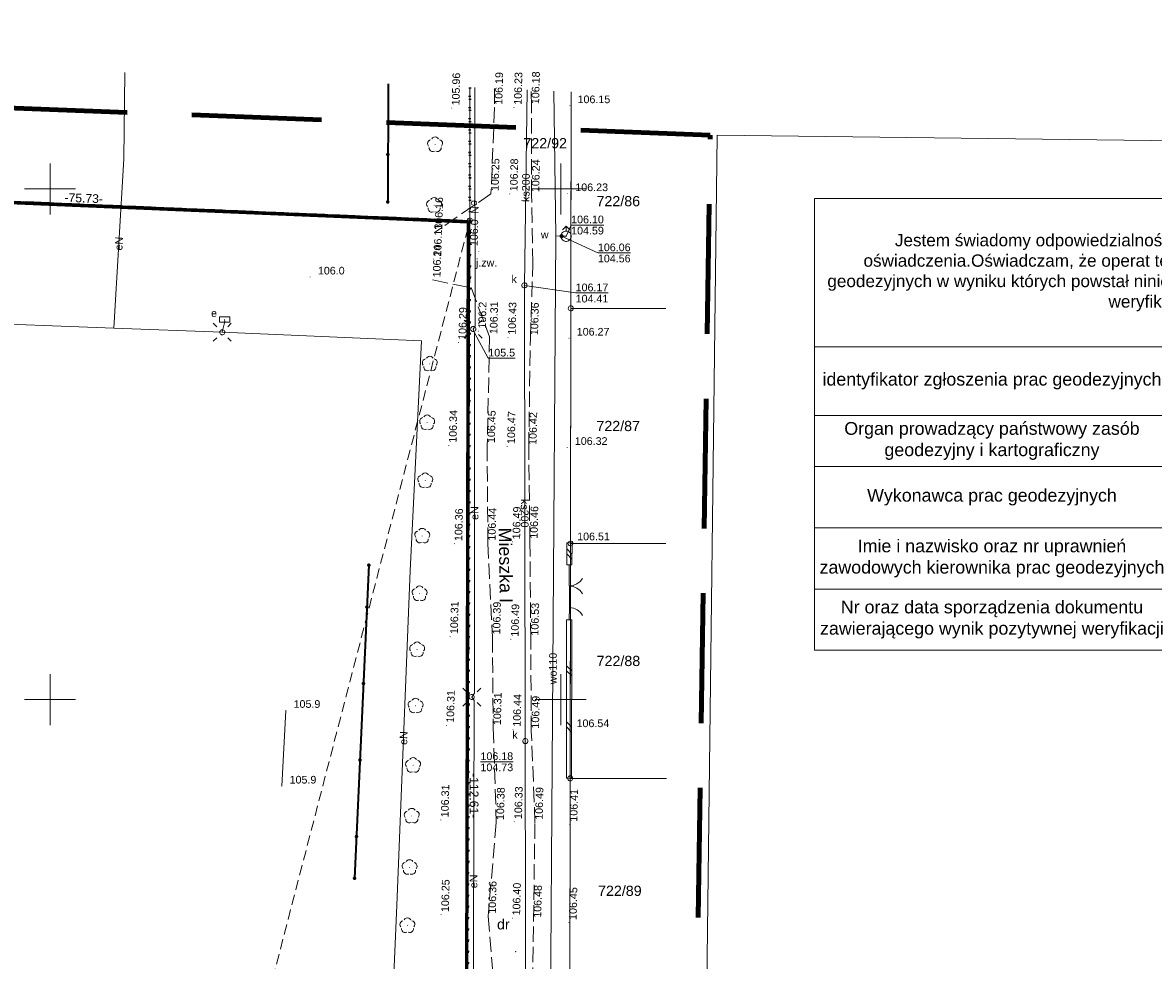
# Model space of a CAD drawing. Extents: x 6447898 to 6448503, y 5806748 to 5807122.
# Tile 41 of 50: x 6448247 to 6448358, y 5807024 to 5807116. Entities that reach past the tile are written whole.
import ezdxf
from ezdxf.enums import TextEntityAlignment as Align

# ---------------------------------------------------------------- set-up
doc = ezdxf.new("R2010")
doc.units = 0
doc.header["$PDSIZE"] = 0.75
for name, pattern in [('DASHED', [19.05, 12.7, -6.35]), ('KROPK2', [2, 0, -2]), ('L_0_C5', [0]), ('PRZER1-1', [2, 1, -1]), ('PRZER2-1', [3, 2, -1]), ('PRZER3-1', [4, 3, -1])]:
    doc.linetypes.add(name, pattern=pattern)
doc.layers.get('0').update_dxf_attribs({"linetype": 'CONTINUOUS', "lineweight": 13})
for name, color, linetype, lineweight in [('1-pieczatka', 255, 'L_0_C5', 18), ('GEPPGD', 7, 'CONTINUOUS', 18), ('GESDZI', 7, 'CONTINUOUS', 18), ('GESDZI_O', 7, 'CONTINUOUS', 18), ('GESJAE', 7, 'KROPK2', 50), ('GESKKL', 3, 'PRZER3-1', 18), ('GESUZY', 3, 'PRZER1-1', 18), ('GESUZY_O', 3, 'PRZER1-1', 18), ('GSLDSO', 7, 'CONTINUOUS', 18), ('GSLINN', 7, 'CONTINUOUS', 18), ('GSLKBR', 7, 'CONTINUOUS', 18), ('GSLKFU', 7, 'CONTINUOUS', 18), ('GSLKOG', 7, 'CONTINUOUS', 35), ('GSPRDL', 7, 'CONTINUOUS', 18), ('GSPWPN', 42, 'CONTINUOUS', 13), ('GSPWPN_O', 42, 'CONTINUOUS', 13), ('GSPWPS', 7, 'CONTINUOUS', 13), ('GSPWPS_O', 7, 'CONTINUOUS', 13), ('GSSKOA', 7, 'PRZER3-1', 18), ('GSSKOA_O', 7, 'PRZER3-1', 18), ('GTGTXT', 7, 'CONTINUOUS', 18), ('GTGTXT_O', 7, 'CONTINUOUS', 18), ('GULEPR', 240, 'CONTINUOUS', 18), ('GULEPR_O', 240, 'CONTINUOUS', 18), ('GULKPR', 32, 'CONTINUOUS', 18), ('GULKPR_O', 32, 'CONTINUOUS', 18), ('GULWPR', 5, 'CONTINUOUS', 18), ('GULWPR_O', 5, 'CONTINUOUS', 18), ('GUPELA', 7, 'CONTINUOUS', 18), ('GUPESE', 240, 'CONTINUOUS', 18), ('GUPESE_O', 240, 'CONTINUOUS', 18), ('GUPKSD', 32, 'CONTINUOUS', 18), ('GUPKSD_O', 32, 'CONTINUOUS', 18), ('GUPPRZ', 7, 'CONTINUOUS', 18), ('GUPPRZ_O', 7, 'CONTINUOUS', 18), ('GUPWDT', 5, 'CONTINUOUS', 18), ('GUPWZA', 5, 'CONTINUOUS', 18), ('GUPWZA_O', 5, 'CONTINUOUS', 18), ('obrys', 130, 'DASHED', 120)]:
    doc.layers.add(name, color=color, linetype=linetype, lineweight=lineweight)
doc.layers.add('Fiszki', color=120, linetype='CONTINUOUS')
doc.layers.add('OBRYS DZIAŁKA', color=7, linetype='CONTINUOUS', lineweight=60, true_color=0xffff4d)
doc.styles.add('GEO-INFO', font='arial.ttf')
picture_1 = doc.add_image_def('image1.jpg', size_in_pixel=(3433, 2349))

# ---------------------------------------------------------------- blocks, each defined once
blk = doc.blocks.new('POINT')
at = {"color": 0}
blk.add_point((0, 0), dxfattribs=at)
blk = doc.blocks.new('KOLO')
blk.add_hatch(color=0).paths.add_polyline_path([(-0.5, 0), (-0.482963, -0.12941), (-0.433013, -0.25), (-0.353553, -0.353553), (-0.25, -0.433013), (-0.12941, -0.482963), (0, -0.5), (0.12941, -0.482963), (0.25, -0.433013), (0.353553, -0.353553), (0.433013, -0.25), (0.482963, -0.12941), (0.5, 0), (0.482963, 0.12941), (0.433013, 0.25), (0.353553, 0.353553), (0.25, 0.433013), (0.12941, 0.482963), (0, 0.5), (-0.12941, 0.482963), (-0.25, 0.433013), (-0.353553, 0.353553), (-0.433013, 0.25), (-0.482963, 0.12941)])
blk = doc.blocks.new('SUUS02')
at = {"color": 0}
blk.add_lwpolyline([(0, 1), (0.173648, 0.984808), (0.34202, 0.939693), (0.5, 0.866025), (0.642788, 0.766044), (0.766044, 0.642788), (0.866025, 0.5), (0.939693, 0.34202), (0.984808, 0.173648), (1, 0), (0.984808, -0.173648), (0.939693, -0.34202), (0.866025, -0.5), (0.75575, -0.654861), (0.618159, -0.786053), (0.458227, -0.888835), (0.281733, -0.959493), (0.095056, -0.995472), (-0.095056, -0.995472), (-0.281733, -0.959493), (-0.458227, -0.888835), (-0.618159, -0.786053), (-0.75575, -0.654861), (-0.866025, -0.5), (-0.945001, -0.327068), (-0.989821, -0.142315), (-0.998867, 0.047582), (-0.971812, 0.235759), (-0.909632, 0.415415), (-0.814576, 0.580057), (-0.690079, 0.723734), (-0.540641, 0.841254), (-0.371662, 0.928368), (-0.189251, 0.981929)], close=True, dxfattribs=at)
for points in [[(-0.707107, 1.292893), (0, 2), (0.707107, 1.292893)], [(0, 1), (0, 2)]]:
    blk.add_lwpolyline(points, dxfattribs=at)
blk = doc.blocks.new('SZAFA1')
at = {"color": 0}
blk.add_lwpolyline([(-1, -0.5), (-1, 0.5), (1, 0.5), (1, -0.5)], close=True, dxfattribs=at)
blk = doc.blocks.new('SUEO')
blk.add_hatch(color=0).paths.add_polyline_path([(-0.002174, 0.089974), (0.023762, 0.086807), (0.042561, 0.0793), (0.060131, 0.066965), (0.076266, 0.047786), (0.086234, 0.025762), (0.089972, 0.002226), (0.088646, -0.015553), (0.081114, -0.038994), (0.066834, -0.060276), (0.049699, -0.075033), (0.027576, -0.085671), (0.004027, -0.08991), (-0.019639, -0.087831), (-0.040932, -0.080154), (-0.059082, -0.067892), (-0.073734, -0.051607), (-0.08374, -0.032979), (-0.089221, -0.011817), (-0.089063, 0.012951), (-0.082571, 0.035806), (-0.069528, 0.057148), (-0.048957, 0.075519), (-0.026898, 0.085887)])
at = {"color": 0}
for points in [[(-1.767767, 1.767767), (-1.06066, 1.06066)], [(1.767767, 1.767767), (1.06066, 1.06066)], [(-1.767767, -1.767767), (-1.06066, -1.06066)], [(1.767767, -1.767767), (1.06066, -1.06066)]]:
    blk.add_lwpolyline(points, dxfattribs=at)
blk = doc.blocks.new('OKRAG_PELNY')
at = {"color": 0}
blk.add_lwpolyline([(0, 0.5), (0.12941, 0.482963), (0.25, 0.433013), (0.353553, 0.353553), (0.433013, 0.25), (0.482963, 0.12941), (0.5, 0), (0.482963, -0.12941), (0.433013, -0.25), (0.353553, -0.353553), (0.25, -0.433013), (0.12941, -0.482963), (0, -0.5), (-0.12941, -0.482963), (-0.25, -0.433013), (-0.353553, -0.353553), (-0.433013, -0.25), (-0.482963, -0.12941), (-0.5, 0), (-0.482963, 0.12941), (-0.433013, 0.25), (-0.353553, 0.353553), (-0.25, 0.433013), (-0.12941, 0.482963)], close=True, dxfattribs=at)
blk = doc.blocks.new('PION_C')
at = {"color": 0}
blk.add_lwpolyline([(0, 0.5), (0, -0.5)], dxfattribs=at)
blk = doc.blocks.new('ODTN_1')
at = {"color": 0}
for points in [[(-1, -0.5), (0, 0.5)], [(0, -0.5), (1, 0.5)]]:
    blk.add_lwpolyline(points, dxfattribs=at)
blk = doc.blocks.new('KTOK04')
at = {"color": 0}
blk.add_lwpolyline([(0, 0), (-0.01711, -0.261052), (-0.068148, -0.517638), (-0.152241, -0.765367), (-0.267949, -1), (-0.413293, -1.217523), (-0.585786, -1.414214), (-0.782477, -1.586707), (-1, -1.732051)], dxfattribs=at)
blk = doc.blocks.new('SLBRA')
at = {"color": 0}
for points in [[(1.732051, 1), (1.414214, 0.585786), (1, 0.267949), (0.517638, 0.068148), (0, 0)], [(0, 0), (0.517638, -0.068148), (1, -0.267949), (1.414214, -0.585786), (1.732051, -1)]]:
    blk.add_lwpolyline(points, dxfattribs=at)
blk = doc.blocks.new('SPDLP')
blk.add_hatch(color=0).paths.add_polyline_path([(0, -0.09), (0.027812, -0.085595), (0.052901, -0.072812), (0.072812, -0.052901), (0.085595, -0.027812), (0.09, 0), (0.085595, 0.027812), (0.072812, 0.052901), (0.052901, 0.072812), (0.027812, 0.085595), (0, 0.09), (-0.027812, 0.085595), (-0.052901, 0.072812), (-0.072812, 0.052901), (-0.085595, 0.027812), (-0.09, 0), (-0.085595, -0.027812), (-0.072812, -0.052901), (-0.052901, -0.072812), (-0.027812, -0.085595)])
at = {"color": 0}
for points in [[(-1.271938, -0.268652), (-1.40916, -0.048001), (-1.462858, 0.20623), (-1.426585, 0.463525), (-1.304695, 0.693003), (-1.11182, 0.867117), (-0.871109, 0.964971)], [(-0.648554, 1.126667), (-0.481106, 1.325358), (-0.255912, 1.454989), (0, 1.5), (0.255912, 1.454989), (0.481106, 1.325358), (0.648554, 1.126667)], [(0.871109, 0.964971), (1.11182, 0.867117), (1.304695, 0.693003), (1.426585, 0.463525), (1.462858, 0.20623), (1.40916, -0.048001), (1.271938, -0.268652)], [(-0.137547, -1.292703), (-0.389802, -1.355024), (-0.648184, -1.327532), (-0.881678, -1.213525), (-1.062258, -1.026689), (-1.168249, -0.78945), (-1.186929, -0.530282)], [(1.186929, -0.530282), (1.168249, -0.78945), (1.062258, -1.026689), (0.881678, -1.213525), (0.648184, -1.327532), (0.389802, -1.355024), (0.137547, -1.292703)]]:
    blk.add_lwpolyline(points, dxfattribs=at)
blk = doc.blocks.new('EPPGS')
at = {"color": 0}
blk.add_lwpolyline([(0, 0.5), (0.154508, 0.475528), (0.293893, 0.404508), (0.404508, 0.293893), (0.475528, 0.154508), (0.5, 0), (0.475528, -0.154508), (0.404508, -0.293893), (0.293893, -0.404508), (0.154508, -0.475528), (0, -0.5), (-0.154508, -0.475528), (-0.293893, -0.404508), (-0.404508, -0.293893), (-0.475528, -0.154508), (-0.5, 0), (-0.475528, 0.154508), (-0.404508, 0.293893), (-0.293893, 0.404508), (-0.154508, 0.475528)], close=True, dxfattribs=at)
blk = doc.blocks.new('*T28')
at = {"layer": 'Fiszki', "color": 0, "linetype": 'ByBlock', "lineweight": -2}
for p, q in [((0, 0), (65.78, 0)), ((0, 0), (0, -44.2)), ((65.78, 0), (65.78, -44.2)), ((0, -14.52), (65.78, -14.52)), ((34.76, -14.52), (34.76, -44.2)), ((0, -21.24), (65.78, -21.24)), ((0, -26.24), (65.78, -26.24)), ((0, -32.24), (65.78, -32.24)), ((0, -38.24), (65.78, -38.24)), ((0, -44.2), (65.78, -44.2))]:
    blk.add_line(p, q, dxfattribs=at)
at = {"layer": 'Fiszki', "color": 0, "attachment_point": 5, "style": 'GEO-INFO'}
for s, insert, char_height, width in [('{\\C240;\\c4655871;Jestem świadomy odpowiedzialności karnej za złożenie fałszywego oświadczenia.Oświadczam, że operat techniczny zawierający rezultaty prac geodezyjnych w wyniku których powstał niniejszy dokument uzyskał pozytywny wynik weryfikacji.}', (32.89, -7.26), 1.2, 65.6556), ('identyfikator zgłoszenia prac geodezyjnych', (17.38, -17.88), 1.25, 34.6447), ('GKG.GZZ.4071.15855.2024', (50.27, -17.88), 1.25, 30.8909), ('Organ prowadzący państwowy zasób geodezyjny i kartograficzny', (17.38, -23.74), 1.25, 34.6447), ('Starosta Poznański', (50.27, -23.74), 1.25, 30.8909), ('Wykonawca prac geodezyjnych', (17.38, -29.24), 1.25, 34.6447), ('Biuro Usług Geodezyjnych "MUC"', (50.27, -29.24), 1.25, 30.8909), ('Imie i nazwisko oraz nr uprawnień zawodowych kierownika prac geodezyjnych', (17.38, -35.24), 1.25, 34.6447), ('Mieczysław Muc upr.nr 3580', (50.27, -35.24), 1.25, 30.8909), ('Nr oraz data sporządzenia dokumentu zawierającego wynik pozytywnej weryfikacji', (17.38, -41.22), 1.25, 34.6447), ('Protokół nr........z dnia .......................', (50.27, -41.22), 1.25, 30.8909)]:
    blk.add_mtext(s, dxfattribs=dict(at, insert=insert, char_height=char_height, width=width))

msp = doc.modelspace()

# ---------------------------------------------------------------- linework, layer by layer
at = {"elevation": 100, "flags": 128}
for points in [[(6448250, 5807097.5), (6448250, 5807102.5)], [(6448300, 5807097.5), (6448300, 5807102.5)], [(6448247.5, 5807100), (6448252.5, 5807100)], [(6448297.5, 5807100), (6448302.5, 5807100)], [(6448250, 5807047.5), (6448250, 5807052.5)], [(6448300, 5807047.5), (6448300, 5807052.5)], [(6448247.5, 5807050), (6448252.5, 5807050)], [(6448297.5, 5807050), (6448302.5, 5807050)]]:
    msp.add_lwpolyline(points, dxfattribs=at)
at = {"layer": 'GESDZI', "elevation": 10.22}
for points in [[(6448215.44, 5807100.11), (6448291.1, 5807096.91), (6448291.09, 5807109.93)], [(6448301.02, 5807109.5), (6448300.99, 5807088.3), (6448300.96, 5807065.29), (6448300.93, 5807042.29), (6448300.89, 5807020.29), (6448300.88, 5807010.39), (6448300.87, 5806998.29), (6448300.84, 5806979.05), (6448305.66, 5806972.76), (6448290.77, 5806976.73), (6448290.78, 5806984.3), (6448290.86, 5807012.01), (6448291.1, 5807096.91), (6448291.09, 5807109.93)], [(6448310.3, 5807088.3), (6448300.99, 5807088.3), (6448301.02, 5807109.5)], [(6448153.54, 5806902.17), (6448290.54, 5806859.99), (6448290.55, 5806862.39), (6448290.74, 5806961.21), (6448290.77, 5806976.73), (6448290.78, 5806984.3), (6448290.86, 5807012.01), (6448291.1, 5807096.91), (6448215.44, 5807100.11)], [(6448310.31, 5807065.3), (6448300.96, 5807065.29), (6448300.99, 5807088.3)], [(6448300.99, 5807088.3), (6448310.3, 5807088.3)], [(6448310.37, 5807042.29), (6448300.93, 5807042.29), (6448300.96, 5807065.29)], [(6448300.96, 5807065.29), (6448310.31, 5807065.3)], [(6448310.68, 5807020.29), (6448300.89, 5807020.29), (6448300.93, 5807042.29)], [(6448300.93, 5807042.29), (6448310.37, 5807042.29)]]:
    msp.add_lwpolyline(points, dxfattribs=at)
at = {"layer": 'GESJAE', "ltscale": 0.5}
for p, q in [((6448291.1, 5807096.91, 10.22), (6448291.09, 5807109.93, 10.22)), ((6448291.09, 5807109.93, 10.22), (6448291.1, 5807096.91, 10.22)), ((6448290.86, 5807012.01, 10.22), (6448291.1, 5807096.91, 10.22)), ((6448291.1, 5807096.91, 10.22), (6448290.86, 5807012.01, 10.22))]:
    msp.add_line(p, q, dxfattribs=at)
at = {"layer": 'GESKKL', "ltscale": 0.5}
for p, q in [((6448301.02, 5807109.5, 10.06), (6448300.99, 5807088.3, 10.06)), ((6448291.1, 5807096.91, 10.06), (6448215.44, 5807100.11, 10.06)), ((6448290.86, 5807012.01, 10.06), (6448291.1, 5807096.91, 10.06)), ((6448300.99, 5807088.3, 10.06), (6448300.96, 5807065.29, 10.06)), ((6448300.96, 5807065.29, 10.06), (6448300.93, 5807042.29, 10.06)), ((6448300.93, 5807042.29, 10.06), (6448300.89, 5807020.29, 10.06))]:
    msp.add_line(p, q, dxfattribs=at)
at = {"layer": 'GESUZY', "ltscale": 0.5}
for p, q in [((6448301.02, 5807109.5, 10.08), (6448300.99, 5807088.3, 10.08)), ((6448291.1, 5807096.91, 10.08), (6448215.44, 5807100.11, 10.08)), ((6448290.86, 5807012.01, 10.08), (6448291.1, 5807096.91, 10.08)), ((6448300.99, 5807088.3, 10.08), (6448300.96, 5807065.29, 10.08)), ((6448300.96, 5807065.29, 10.08), (6448300.93, 5807042.29, 10.08)), ((6448300.93, 5807042.29, 10.08), (6448300.89, 5807020.29, 10.08))]:
    msp.add_line(p, q, dxfattribs=at)
at = {"layer": 'GESUZY', "linetype": 'PRZER2-1', "ltscale": 0.5}
msp.add_line((6448269.9, 5807015.41, 10.08), (6448291.1, 5807096.91, 10.08), dxfattribs=at)
at = {"layer": 'GESUZY', "ltscale": 0.5, "elevation": 10.08}
for points in [[(6448215.44, 5807100.11), (6448291.1, 5807096.91), (6448291.09, 5807109.93)], [(6448291.09, 5807109.93), (6448291.1, 5807096.91), (6448290.86, 5807012.01), (6448290.78, 5806984.3), (6448290.77, 5806976.73), (6448305.66, 5806972.76), (6448300.84, 5806979.05), (6448300.87, 5806998.29), (6448300.88, 5807010.25), (6448300.88, 5807010.39), (6448300.89, 5807020.29), (6448300.93, 5807042.29), (6448300.96, 5807065.29), (6448300.99, 5807088.3), (6448301.02, 5807109.5)]]:
    msp.add_lwpolyline(points, dxfattribs=at)
at = {"layer": 'GSLDSO', "elevation": 10.18}
for points in [[(6448300.59, 5807063.21), (6448300.61, 5807065.35)], [(6448301.09, 5807063.21), (6448301.11, 5807065.35)], [(6448300.57, 5807042.32), (6448300.58, 5807057.83)], [(6448301.07, 5807042.32), (6448301.08, 5807057.83)]]:
    msp.add_lwpolyline(points, dxfattribs=at)
at = {"layer": 'GSLINN', "elevation": 10.3}
msp.add_lwpolyline([(6448273.09, 5807048.95), (6448272.7, 5807041.54)], dxfattribs=at)
at = {"layer": 'GSLKBR', "elevation": 10.18}
msp.add_lwpolyline([(6448300.85, 5807059.02), (6448300.84, 5807063.21)], dxfattribs=at)
at = {"layer": 'GSLKFU', "elevation": 10.18}
msp.add_lwpolyline([(6448300.83, 5807057.83), (6448300.85, 5807059.02)], dxfattribs=at)
at = {"layer": 'GSLKOG', "elevation": 10.18}
for points in [[(6448283.09, 5807110.28), (6448283.06, 5807098.72)], [(6448281.21, 5807063.16), (6448279.81, 5807032.51)]]:
    msp.add_lwpolyline(points, dxfattribs=at)
at = {"layer": 'GSSKOA', "ltscale": 0.5, "elevation": 10.18}
for points in [[(6448293.53, 5807109.82), (6448293.53, 5807107.97), (6448293.17, 5807099.53), (6448287.65, 5807095.74)], [(6448297.2, 5807020.29), (6448297.33, 5807028.39), (6448297.48, 5807037.98), (6448297.12, 5807046.91), (6448297.06, 5807056.01), (6448296.98, 5807065.49), (6448296.87, 5807074.68), (6448297.03, 5807085.42), (6448297.28, 5807092.67), (6448297.14, 5807099.42), (6448297.13, 5807108.03), (6448297.12, 5807109.67)], [(6448287.47, 5807091.08), (6448291.22, 5807090.33), (6448293.04, 5807085.52), (6448292.8, 5807074.86), (6448292.86, 5807065.31), (6448293.32, 5807056.13), (6448293.39, 5807047.25), (6448293.69, 5807037.96), (6448292.89, 5807028.79), (6448293.62, 5807020.23)]]:
    msp.add_lwpolyline(points, dxfattribs=at)
at = {"layer": 'GULEPR', "elevation": 10.14}
for points in [[(6448256.24, 5807086.36), (6448257.22, 5807102.93), (6448257.32, 5807111.4)], [(6448291.43, 5807086.28), (6448291.61, 5807086.57), (6448291.58, 5807109.91)], [(6448225.31, 5807087.55), (6448256.24, 5807086.36), (6448266.86, 5807085.96)], [(6448267.09, 5807087.21), (6448267.1, 5807087.03), (6448266.86, 5807085.96), (6448286.38, 5807085.13), (6448285.27, 5807062.61), (6448283.94, 5807029.87), (6448283.24, 5807013.25), (6448283.14, 5807010.96), (6448263.74, 5807011.88)], [(6448291.29, 5807050.25), (6448291.57, 5807050.62), (6448291.57, 5807085.9), (6448291.43, 5807086.28)], [(6448291.13, 5807014.18), (6448291.42, 5807014.49), (6448291.51, 5807049.92), (6448291.29, 5807050.25)]]:
    msp.add_lwpolyline(points, dxfattribs=at)
at = {"layer": 'GULKPR', "elevation": 10.14}
for points in [[(6448296.45, 5807090.55), (6448296.71, 5807109.68)], [(6448296.53, 5807045.94), (6448296.45, 5807090.55)], [(6448296.6, 5806998.69), (6448296.58, 5807011.08), (6448296.53, 5807045.94)]]:
    msp.add_lwpolyline(points, dxfattribs=at)
at = {"layer": 'GULWPR', "elevation": 10.14}
for points in [[(6448298.7, 5806973.18), (6448298.95, 5807010.7), (6448299.51, 5807095.41), (6448299.32, 5807109.57)], [(6448299.51, 5807095.41), (6448300.08, 5807095.38), (6448300.53, 5807095.36)]]:
    msp.add_lwpolyline(points, dxfattribs=at)
at = {"layer": 'GUPPRZ_O', "elevation": 10.8, "flags": 128}
for points in [[(6448304.22, 5807096.46), (6448301.02, 5807096.46), (6448300.53, 5807095.36)], [(6448301.02, 5807096.46), (6448304.22, 5807096.46)], [(6448306.84, 5807093.73), (6448303.64, 5807093.73), (6448300.08, 5807095.38)], [(6448303.64, 5807093.73), (6448306.84, 5807093.73)], [(6448304.66, 5807089.81), (6448301.46, 5807089.81), (6448296.45, 5807090.55)], [(6448301.46, 5807089.81), (6448304.66, 5807089.81)], [(6448295.53, 5807083.43), (6448292.91, 5807083.43), (6448291.57, 5807085.9)], [(6448292.14, 5807043.92), (6448295.34, 5807043.92)]]:
    msp.add_lwpolyline(points, dxfattribs=at)
at = {"layer": 'obrys'}
for p, q in [((6448314.65, 5807105.27), (6448030.97, 5807116.27)), ((6448310.21, 5806819.14), (6448314.64, 5807105.26))]:
    msp.add_line(p, q, dxfattribs=at)
at = {"layer": 'OBRYS DZIAŁKA'}
for p, q in [((6448215.45, 5807099.98), (6448290.95, 5807096.77)), ((6448290.95, 5807096.77), (6448290.4, 5806860.19))]:
    msp.add_line(p, q, dxfattribs=at)

# ---------------------------------------------------------------- block references
msp.add_blockref('*T28', (6448324.85, 5807099.06, 20.42))
at = {"layer": 'GEPPGD', "xscale": 0.5, "yscale": 0.5}
for p in [(6448291.1, 5807096.91, 10.24), (6448300.99, 5807088.3, 10.24), (6448300.96, 5807065.29, 10.24), (6448300.93, 5807042.29, 10.24)]:
    msp.add_blockref('EPPGS', p, dxfattribs=at)
at = {"layer": 'GSLDSO', "xscale": 0.5, "yscale": 0.5}
for name, p, rotation in [('PION_C', (6448300.86, 5807065.35, 10.18), 89.46454100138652), ('ODTN_1', (6448300.85, 5807064.26, 10.18), 89.46454100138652), ('PION_C', (6448300.84, 5807063.21, 10.18), 89.46454100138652), ('PION_C', (6448300.83, 5807057.83, 10.18), 89.96305881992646), ('ODTN_1', (6448300.83, 5807052.82, 10.18), 89.96305881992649), ('ODTN_1', (6448300.82, 5807047.33, 10.18), 89.96305881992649), ('PION_C', (6448300.82, 5807042.32, 10.18), 89.96305881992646)]:
    msp.add_blockref(name, p, dxfattribs=dict(at, rotation=rotation))
at = {"layer": 'GSLKBR', "xscale": 0.75, "yscale": 0.75, "rotation": 0.136743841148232}
msp.add_blockref('SLBRA', (6448300.84, 5807061.12, 10.18), dxfattribs=at)
at = {"layer": 'GSLKFU', "xscale": 0.75, "yscale": 0.75, "rotation": 89.0371363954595}
msp.add_blockref('KTOK04', (6448300.85, 5807059.02, 10.18), dxfattribs=at)
at = {"layer": 'GSLKOG', "xscale": 0.35, "yscale": 0.35}
for p in [(6448283.07, 5807103.36, 10.18), (6448283.06, 5807098.72, 10.18), (6448281.21, 5807063.16, 10.18), (6448281.02, 5807059.07, 10.18), (6448280.68, 5807051.58, 10.18), (6448280.34, 5807044.09, 10.18), (6448280, 5807036.6, 10.18), (6448279.81, 5807032.51, 10.18)]:
    msp.add_blockref('KOLO', p, dxfattribs=at)
at = {"layer": 'GSPRDL', "xscale": 0.5, "yscale": 0.5}
for p in [(6448287.7, 5807104.33, 10.12), (6448287.6, 5807098.4, 10.12), (6448287.18, 5807082.87, 10.12), (6448286.92, 5807077.13, 10.12), (6448286.73, 5807071.45, 10.12), (6448286.44, 5807066.02, 10.12), (6448286.18, 5807060.38, 10.12), (6448285.94, 5807054.91, 10.12), (6448285.79, 5807049.4, 10.12), (6448285.54, 5807043.58, 10.12), (6448285.41, 5807038.61, 10.12), (6448285.2, 5807033.58, 10.12), (6448284.99, 5807027.88, 10.12)]:
    msp.add_blockref('SPDLP', p, dxfattribs=at)
at = {"layer": 'GSPWPN', "xscale": 0.09, "yscale": 0.09}
for p in [(6448291.98, 5807093.87, 10.08), (6448275.47, 5807091.37, 10.08), (6448291.92, 5807086.07, 10.08), (6448273.09, 5807048.95, 10.08), (6448272.7, 5807041.54, 10.08)]:
    msp.add_blockref('KOLO', p, dxfattribs=at)
at = {"layer": 'GSPWPS', "xscale": 0.09, "yscale": 0.09}
for p in [(6448300.9, 5807108.14, 10.08), (6448289.33, 5807107.91, 10.08), (6448293.53, 5807107.97, 10.08), (6448295.42, 5807107.97, 10.08), (6448297.13, 5807108.03, 10.08), (6448293.17, 5807099.53, 10.08), (6448295.01, 5807099.51, 10.08), (6448297.14, 5807099.42, 10.08), (6448300.68, 5807099.53, 10.08), (6448287.65, 5807095.74, 10.08), (6448287.55, 5807093.13, 10.08), (6448287.47, 5807091.08, 10.08), (6448289.98, 5807084.96, 10.08), (6448293.04, 5807085.52, 10.08), (6448294.84, 5807085.46, 10.08), (6448297.03, 5807085.42, 10.08), (6448300.82, 5807085.39, 10.08), (6448289.04, 5807074.89, 10.08), (6448292.8, 5807074.86, 10.08), (6448294.75, 5807074.77, 10.08), (6448296.87, 5807074.68, 10.08), (6448300.63, 5807074.69, 10.08), (6448289.6, 5807065.26, 10.08), (6448292.86, 5807065.31, 10.08), (6448295.27, 5807065.44, 10.08), (6448296.98, 5807065.49, 10.08), (6448300.86, 5807065.35, 10.08), (6448289.17, 5807056.16, 10.08), (6448293.32, 5807056.13, 10.08), (6448295.12, 5807055.91, 10.08), (6448297.06, 5807056.01, 10.08), (6448288.8, 5807047.47, 10.08), (6448293.39, 5807047.25, 10.08), (6448295.32, 5807047.09, 10.08), (6448297.12, 5807046.91, 10.08), (6448300.8, 5807047.06, 10.08), (6448288.26, 5807038.23, 10.08), (6448293.69, 5807037.96, 10.08), (6448295.45, 5807038.05, 10.08), (6448297.48, 5807037.98, 10.08), (6448300.87, 5807037.8, 10.08), (6448288.29, 5807028.95, 10.08), (6448292.89, 5807028.79, 10.08), (6448295.27, 5807028.62, 10.08), (6448297.33, 5807028.39, 10.08), (6448300.8, 5807028.18, 10.08)]:
    msp.add_blockref('KOLO', p, dxfattribs=at)
at = {"layer": 'GTGTXT'}
msp.add_blockref('POINT', (6448295.6, 5807025.32, 10.02), dxfattribs=at)
at = {"layer": 'GUPELA', "xscale": 0.5, "yscale": 0.5}
for name, p in [('SUEO', (6448291.43, 5807086.28, 10.15)), ('SUEO', (6448266.86, 5807085.96, 10.15)), ('OKRAG_PELNY', (6448266.86, 5807085.96, 10.16)), ('OKRAG_PELNY', (6448291.43, 5807086.28, 10.16)), ('SUEO', (6448291.29, 5807050.25, 10.15)), ('OKRAG_PELNY', (6448291.29, 5807050.25, 10.16))]:
    msp.add_blockref(name, p, dxfattribs=at)
at = {"layer": 'GUPESE', "xscale": 0.5, "yscale": 0.5}
msp.add_blockref('SZAFA1', (6448267.09, 5807087.21, 10.16), dxfattribs=at)
at = {"layer": 'GUPKSD', "xscale": 0.5, "yscale": 0.5}
for p in [(6448296.45, 5807090.55, 10.16), (6448296.53, 5807045.94, 10.16)]:
    msp.add_blockref('OKRAG_PELNY', p, dxfattribs=at)
at = {"layer": 'GUPPRZ'}
for p in [(6448300.08, 5807095.38, 10.16), (6448300.53, 5807095.36, 10.16), (6448296.45, 5807090.55, 10.16), (6448291.57, 5807085.9, 10.16), (6448296.53, 5807045.94, 10.16)]:
    msp.add_blockref('POINT', p, dxfattribs=at)
at = {"layer": 'GUPWDT', "xscale": 0.5, "yscale": 0.5}
msp.add_blockref('SUUS02', (6448300.53, 5807095.36, 10.16), dxfattribs=at)
at = {"layer": 'GUPWZA', "xscale": 0.4, "yscale": 0.4}
msp.add_blockref('KOLO', (6448300.08, 5807095.38, 10.16), dxfattribs=at)

# ---------------------------------------------------------------- texts
at = {"color": 6, "lineweight": 15, "style": 'GEO-INFO'}
for s, rotation, p in [('-75.73-', 358, (6448253.27, 5807098.41)), ('-112.61-', 270, (6448290.84, 5807040.6))]:
    msp.add_text(s, height=0.85, rotation=rotation, dxfattribs=at).set_placement(p, align=Align.BOTTOM_CENTER)
at = {"layer": 'GESDZI_O', "style": 'GEO-INFO'}
msp.add_text('722/92', height=1, dxfattribs=at).set_placement((6448298.48, 5807104.49, 10.8), align=Align.MIDDLE)
for s, p in [('722/86', (6448305.64, 5807098.8, 10.8)), ('722/87', (6448305.63, 5807076.79, 10.8)), ('722/88', (6448305.65, 5807053.79, 10.8)), ('722/89', (6448305.79, 5807031.29, 10.8))]:
    msp.add_text(s, height=1, dxfattribs=at).set_placement(p, align=Align.MIDDLE_CENTER)
at = {"layer": 'GESUZY_O', "style": 'GEO-INFO'}
msp.add_text('dr', height=1, dxfattribs=at).set_placement((6448294.38, 5807028.03, 10.8), align=Align.MIDDLE)
at = {"layer": 'GSPWPN_O', "style": 'GEO-INFO'}
for s, p in [('106.0', (6448291.86, 5807094.39, 10.8)), ('106.2', (6448292.67, 5807086.32, 10.8))]:
    msp.add_text(s, height=0.75, rotation=88.6087, dxfattribs=at).set_placement(p)
for s, p in [('106.0', (6448276.22, 5807091.62, 10.8)), ('105.9', (6448273.84, 5807049.2, 10.8)), ('105.9', (6448273.45, 5807041.79, 10.8))]:
    msp.add_text(s, height=0.75, dxfattribs=at).set_placement(p)
at = {"layer": 'GSPWPS_O', "style": 'GEO-INFO'}
for s, p in [('105.96', (6448290.08, 5807108.16, 10.8)), ('106.19', (6448294.28, 5807108.22, 10.8)), ('106.23', (6448296.17, 5807108.22, 10.8)), ('106.18', (6448297.88, 5807108.28, 10.8)), ('106.25', (6448293.92, 5807099.78, 10.8)), ('106.28', (6448295.76, 5807099.76, 10.8)), ('106.24', (6448297.89, 5807099.67, 10.8)), ('106.16', (6448288.4, 5807095.99, 10.8)), ('106.13', (6448288.3, 5807093.38, 10.8)), ('106.24', (6448288.22, 5807091.33, 10.8)), ('106.29', (6448290.73, 5807085.21, 10.8)), ('106.31', (6448293.79, 5807085.77, 10.8)), ('106.43', (6448295.59, 5807085.71, 10.8)), ('106.36', (6448297.78, 5807085.67, 10.8)), ('106.34', (6448289.79, 5807075.14, 10.8)), ('106.45', (6448293.55, 5807075.11, 10.8)), ('106.47', (6448295.5, 5807075.02, 10.8)), ('106.42', (6448297.62, 5807074.93, 10.8)), ('106.36', (6448290.35, 5807065.51, 10.8)), ('106.44', (6448293.61, 5807065.56, 10.8)), ('106.49', (6448296.02, 5807065.69, 10.8)), ('106.46', (6448297.73, 5807065.74, 10.8)), ('106.31', (6448289.92, 5807056.41, 10.8)), ('106.39', (6448294.07, 5807056.38, 10.8)), ('106.49', (6448295.87, 5807056.16, 10.8)), ('106.53', (6448297.81, 5807056.26, 10.8)), ('106.31', (6448289.55, 5807047.72, 10.8)), ('106.31', (6448294.14, 5807047.5, 10.8)), ('106.44', (6448296.07, 5807047.34, 10.8)), ('106.49', (6448297.87, 5807047.16, 10.8)), ('106.31', (6448289.01, 5807038.48, 10.8)), ('106.38', (6448294.44, 5807038.21, 10.8)), ('106.33', (6448296.2, 5807038.3, 10.8)), ('106.49', (6448298.23, 5807038.23, 10.8)), ('106.41', (6448301.62, 5807038.05, 10.8)), ('106.25', (6448289.04, 5807029.2, 10.8)), ('106.36', (6448293.64, 5807029.04, 10.8)), ('106.40', (6448296.02, 5807028.87, 10.8)), ('106.48', (6448298.08, 5807028.64, 10.8)), ('106.45', (6448301.55, 5807028.43, 10.8))]:
    msp.add_text(s, height=0.75, rotation=88.6087, dxfattribs=at).set_placement(p)
for s, p in [('106.15', (6448301.65, 5807108.39, 10.8)), ('106.23', (6448301.43, 5807099.78, 10.8)), ('106.27', (6448301.57, 5807085.64, 10.8)), ('106.32', (6448301.38, 5807074.94, 10.8)), ('106.51', (6448301.61, 5807065.6, 10.8)), ('106.54', (6448301.55, 5807047.31, 10.8))]:
    msp.add_text(s, height=0.75, dxfattribs=at).set_placement(p)
at = {"layer": 'GSSKOA_O', "style": 'GEO-INFO'}
msp.add_text('j.zw.', height=0.75, dxfattribs=at).set_placement((6448292.74, 5807092.77, 10.8), align=Align.MIDDLE_CENTER)
at = {"layer": 'GTGTXT_O', "style": 'GEO-INFO'}
msp.add_text('Mieszka I', height=1.25, rotation=270.8906, dxfattribs=at).set_placement((6448294.04, 5807059.46, 10.8), align=Align.RIGHT)
at = {"layer": 'GULEPR_O', "style": 'GEO-INFO'}
for rotation, p in [(270.0664, (6448291.6, 5807098.24, 10.8)), (86.6153, (6448256.73, 5807094.64, 10.8))]:
    msp.add_text('eN', height=0.75, rotation=rotation, dxfattribs=at).set_placement(p, align=Align.MIDDLE_CENTER)
for rotation, p in [(90, (6448291.57, 5807068.26, 10.8)), (87.6737, (6448284.61, 5807046.24, 10.8)), (89.8545, (6448291.46, 5807032.21, 10.8))]:
    msp.add_text('eN', height=0.75, rotation=rotation, dxfattribs=at).set_placement(p, align=Align.MIDDLE)
at = {"layer": 'GULKPR_O', "style": 'GEO-INFO'}
msp.add_text('ks200', height=0.75, rotation=89.2054, dxfattribs=at).set_placement((6448296.58, 5807100.12, 10.8), align=Align.MIDDLE_CENTER)
msp.add_text('ks200', height=0.75, rotation=270.107, dxfattribs=at).set_placement((6448296.49, 5807068.24, 10.8), align=Align.MIDDLE)
at = {"layer": 'GULWPR_O', "style": 'GEO-INFO'}
msp.add_text('wo110', height=0.75, rotation=89.6217, dxfattribs=at).set_placement((6448299.23, 5807053.05, 10.8), align=Align.MIDDLE_CENTER)
at = {"layer": 'GUPESE_O', "style": 'GEO-INFO'}
msp.add_text('e', height=0.75, dxfattribs=at).set_placement((6448266.34, 5807087.46, 10.8), align=Align.RIGHT)
at = {"layer": 'GUPKSD_O', "style": 'GEO-INFO'}
for p in [(6448295.7, 5807090.8, 10.8), (6448295.78, 5807046.19, 10.8)]:
    msp.add_text('k', height=0.75, dxfattribs=at).set_placement(p, align=Align.RIGHT)
at = {"layer": 'GUPPRZ_O', "style": 'GEO-INFO'}
for s, p in [('106.10', (6448301.02, 5807096.63)), ('104.59', (6448301.02, 5807095.54)), ('106.06', (6448303.64, 5807093.9)), ('104.56', (6448303.64, 5807092.81)), ('106.17', (6448301.46, 5807089.98)), ('104.41', (6448301.46, 5807088.88)), ('106.18', (6448292.14, 5807044.09)), ('104.73', (6448292.14, 5807043))]:
    msp.add_text(s, height=0.75, dxfattribs=at).set_placement(p)
msp.add_text('105.5', height=0.75, dxfattribs=at).set_placement((6448292.91, 5807083.97), align=Align.MIDDLE_LEFT)
at = {"layer": 'GUPWZA_O', "style": 'GEO-INFO'}
msp.add_text('w', height=0.75, dxfattribs=at).set_placement((6448298.81, 5807095.15, 10.8), align=Align.RIGHT)

# ---------------------------------------------------------------- pictures from other files: only their frames are drawn
at = {"layer": '1-pieczatka'}
image = msp.add_image(picture_1, insert=(6448314.13, 5807006.14), size_in_units=(144.84, 99.11), rotation=-0.6803, dxfattribs=at)
image.dxf.flags = 7

doc.saveas('drawing.dxf')
